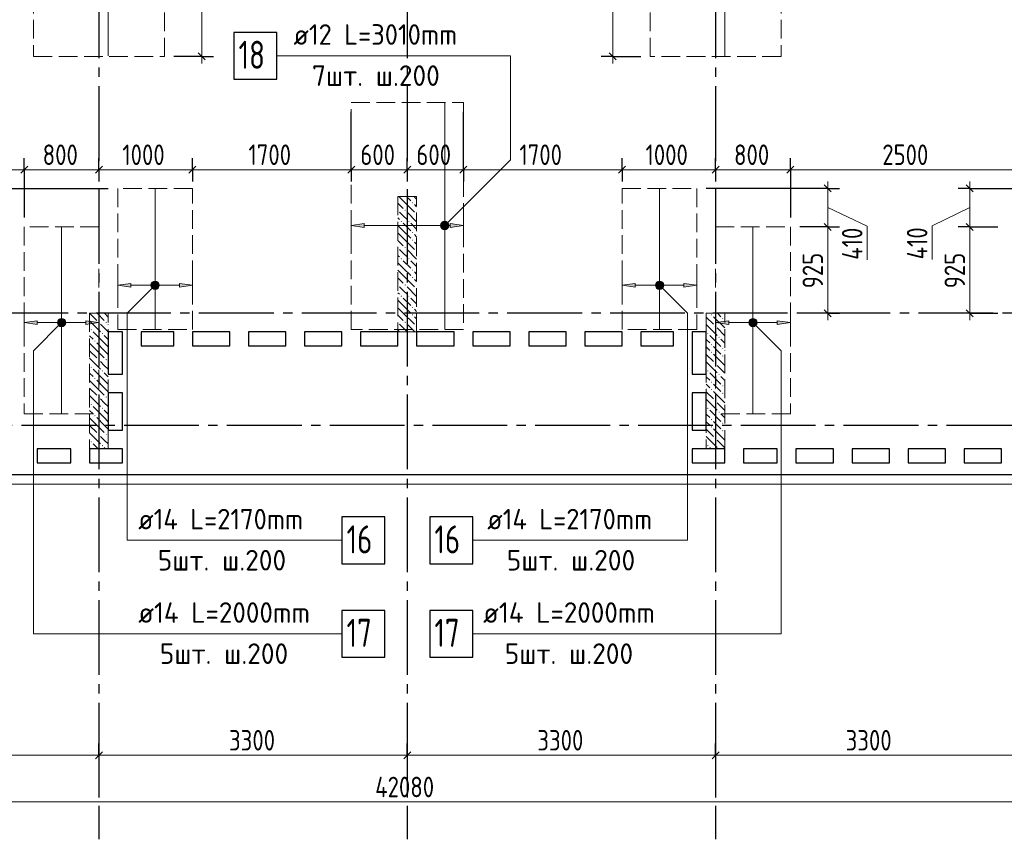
# Model space of a CAD drawing. Header units: millimetres. Extents: x 0 to 61017, y 0 to 42000.
# Tile 13 of 24: x 24091 to 34630, y 15970 to 24742. Entities that reach past the tile are written whole.
import ezdxf

# ---------------------------------------------------------------- set-up
doc = ezdxf.new("R2010")
doc.units = ezdxf.units.MM
doc.linetypes.add('______2', pattern=[270, 200, -70])
doc.linetypes.add('______5', pattern=[1100, 800, -100, 100, -100])
for name, color, linetype, lineweight in [('Standard', 7, 'Continuous', 25), ('ДОП Верх по У', 7, 'Continuous', 25), ('ЖБ Пилон', 180, 'Continuous', 25), ('Оси', 40, '______5', 18), ('Позиционная метка номер позиции', 7, 'Continuous', 13), ('Примечания', 7, 'Continuous', 25)]:
    doc.layers.add(name, color=color, linetype=linetype, lineweight=lineweight)
doc.layers.add('ЖБ Перекрытие верхний уровень', color=7, linetype='Continuous', lineweight=25, true_color=0xe0e0ff)
doc.styles.add('GOST 2.304-81', font='txt')
doc.styles.add('ISOCPEUR', font='txt')

msp = doc.modelspace()

# ---------------------------------------------------------------- hatches: boundary and pattern name
at = {"layer": 'ДОП Верх по У', "linetype": 'Continuous', "lineweight": 13, "transparency": 33554687}
for points in [[(27780, 22520), (27640, 22540), (27780, 22560)], [(25280, 21880), (25140, 21900), (25280, 21920)], [(30680, 21880), (30540, 21900), (30680, 21920)], [(24280, 21480), (24140, 21500), (24280, 21520)], [(31680, 21480), (31540, 21500), (31680, 21520)]]:
    msp.add_hatch(color=7, dxfattribs=at).paths.add_polyline_path(points, flags=16)
for points in [[(28608, 22521), (28608, 22559), (28602, 22540)], [(28608, 22559), (28621, 22508), (28621, 22572)], [(28608, 22559), (28608, 22521), (28621, 22508)], [(28621, 22572), (28640, 22503), (28640, 22578)], [(28621, 22572), (28621, 22508), (28640, 22503)], [(28640, 22578), (28640, 22503), (28659, 22508)], [(28640, 22578), (28659, 22508), (28659, 22572)], [(28659, 22572), (28659, 22508), (28672, 22521)], [(28659, 22572), (28672, 22521), (28672, 22559)], [(28672, 22559), (28672, 22521), (28677, 22540)], [(28700, 22520), (28840, 22540), (28700, 22560)], [(25508, 21919), (25521, 21868), (25521, 21932)], [(25521, 21932), (25540, 21862), (25540, 21938)], [(25521, 21932), (25521, 21868), (25540, 21862)], [(25540, 21938), (25540, 21862), (25559, 21868)], [(25540, 21938), (25559, 21868), (25559, 21932)], [(25559, 21932), (25559, 21868), (25572, 21881)], [(25559, 21932), (25572, 21881), (25572, 21919)], [(30908, 21919), (30921, 21868), (30921, 21932)], [(30921, 21932), (30940, 21862), (30940, 21938)], [(30921, 21932), (30921, 21868), (30940, 21862)], [(30940, 21938), (30940, 21862), (30959, 21868)], [(30940, 21938), (30959, 21868), (30959, 21932)], [(30959, 21932), (30959, 21868), (30972, 21881)], [(30959, 21932), (30972, 21881), (30972, 21919)], [(25508, 21881), (25508, 21919), (25502, 21900)], [(25508, 21919), (25508, 21881), (25521, 21868)], [(25572, 21919), (25572, 21881), (25577, 21900)], [(25800, 21880), (25940, 21900), (25800, 21920)], [(30908, 21881), (30908, 21919), (30902, 21900)], [(30908, 21919), (30908, 21881), (30921, 21868)], [(30972, 21919), (30972, 21881), (30977, 21900)], [(31200, 21880), (31340, 21900), (31200, 21920)], [(24508, 21481), (24508, 21519), (24502, 21500)], [(24508, 21519), (24521, 21468), (24521, 21532)], [(24508, 21519), (24508, 21481), (24521, 21468)], [(24521, 21532), (24540, 21462), (24540, 21538)], [(24521, 21532), (24521, 21468), (24540, 21462)], [(24540, 21538), (24540, 21462), (24559, 21468)], [(24540, 21538), (24559, 21468), (24559, 21532)], [(24559, 21532), (24559, 21468), (24572, 21481)], [(24559, 21532), (24572, 21481), (24572, 21519)], [(24572, 21519), (24572, 21481), (24577, 21500)], [(24800, 21480), (24940, 21500), (24800, 21520)], [(31908, 21481), (31908, 21519), (31902, 21500)], [(31908, 21519), (31921, 21468), (31921, 21532)], [(31908, 21519), (31908, 21481), (31921, 21468)], [(31921, 21532), (31940, 21462), (31940, 21538)], [(31921, 21532), (31921, 21468), (31940, 21462)], [(31940, 21538), (31940, 21462), (31959, 21468)], [(31940, 21538), (31959, 21468), (31959, 21532)], [(31959, 21532), (31959, 21468), (31972, 21481)], [(31959, 21532), (31972, 21481), (31972, 21519)], [(31972, 21519), (31972, 21481), (31977, 21500)], [(32200, 21480), (32340, 21500), (32200, 21520)]]:
    msp.add_hatch(color=7, dxfattribs=at).paths.add_polyline_path(points)
at = {"layer": 'ЖБ Пилон', "linetype": 'Continuous', "lineweight": 18, "transparency": 33554687}
for points in [[(28290, 22783), (28297, 22790), (28303, 22783), (28297, 22777)], [(28140, 22707), (28143, 22703), (28140, 22700)], [(28210, 22703), (28217, 22710), (28223, 22703), (28217, 22697)], [(28330, 22663), (28337, 22670), (28340, 22667), (28340, 22660), (28337, 22657)], [(28170, 22583), (28177, 22590), (28183, 22583), (28177, 22577)], [(28250, 22583), (28257, 22590), (28263, 22583), (28257, 22577)], [(28290, 22463), (28297, 22470), (28303, 22463), (28297, 22457)], [(28290, 22383), (28297, 22390), (28303, 22383), (28297, 22377)], [(28140, 22307), (28143, 22303), (28140, 22300)], [(28210, 22303), (28217, 22310), (28223, 22303), (28217, 22297)], [(28330, 22263), (28337, 22270), (28340, 22267), (28340, 22260), (28337, 22257)], [(28170, 22183), (28177, 22190), (28183, 22183), (28177, 22177)], [(28250, 22183), (28257, 22190), (28263, 22183), (28257, 22177)], [(28290, 22063), (28297, 22070), (28303, 22063), (28297, 22057)], [(28290, 21983), (28297, 21990), (28303, 21983), (28297, 21977)], [(28140, 21907), (28143, 21903), (28140, 21900)], [(28210, 21903), (28217, 21910), (28223, 21903), (28217, 21897)], [(28330, 21863), (28337, 21870), (28340, 21867), (28340, 21860), (28337, 21857)], [(28170, 21783), (28177, 21790), (28183, 21783), (28177, 21777)], [(28250, 21783), (28257, 21790), (28263, 21783), (28257, 21777)], [(28290, 21663), (28297, 21670), (28303, 21663), (28297, 21657)], [(24930, 21503), (24937, 21510), (24943, 21503), (24937, 21497)], [(25010, 21503), (25017, 21510), (25023, 21503), (25017, 21497)], [(28140, 21507), (28143, 21503), (28140, 21500)], [(28210, 21503), (28217, 21510), (28223, 21503), (28217, 21497)], [(28290, 21583), (28297, 21590), (28303, 21583), (28297, 21577)], [(31490, 21583), (31497, 21590), (31503, 21583), (31497, 21577)], [(31610, 21543), (31617, 21550), (31623, 21543), (31617, 21537)], [(24850, 21423), (24857, 21430), (24863, 21423), (24857, 21417)], [(28330, 21463), (28337, 21470), (28340, 21467), (28340, 21460), (28337, 21457)], [(31530, 21463), (31537, 21470), (31543, 21463), (31537, 21457)], [(24890, 21303), (24897, 21310), (24903, 21303), (24897, 21297)], [(24970, 21383), (24977, 21390), (24983, 21383), (24977, 21377)], [(31450, 21383), (31457, 21390), (31463, 21383), (31457, 21377)], [(31570, 21343), (31577, 21350), (31583, 21343), (31577, 21337)], [(31490, 21263), (31497, 21270), (31503, 21263), (31497, 21257)], [(31490, 21183), (31497, 21190), (31503, 21183), (31497, 21177)], [(31610, 21223), (31617, 21230), (31623, 21223), (31617, 21217)], [(24930, 21103), (24937, 21110), (24943, 21103), (24937, 21097)], [(25010, 21103), (25017, 21110), (25023, 21103), (25017, 21097)], [(31610, 21143), (31617, 21150), (31623, 21143), (31617, 21137)], [(24850, 21023), (24857, 21030), (24863, 21023), (24857, 21017)], [(24970, 20983), (24977, 20990), (24983, 20983), (24977, 20977)], [(31450, 20983), (31457, 20990), (31463, 20983), (31457, 20977)], [(31530, 21063), (31537, 21070), (31543, 21063), (31537, 21057)], [(24890, 20903), (24897, 20910), (24903, 20903), (24897, 20897)], [(31490, 20863), (31497, 20870), (31503, 20863), (31497, 20857)], [(31570, 20943), (31577, 20950), (31583, 20943), (31577, 20937)], [(31490, 20783), (31497, 20790), (31503, 20783), (31497, 20777)], [(31610, 20823), (31617, 20830), (31623, 20823), (31617, 20817)], [(24930, 20703), (24937, 20710), (24943, 20703), (24937, 20697)], [(25010, 20703), (25017, 20710), (25023, 20703), (25017, 20697)], [(31530, 20663), (31537, 20670), (31543, 20663), (31537, 20657)], [(31610, 20743), (31617, 20750), (31623, 20743), (31617, 20737)], [(24850, 20623), (24857, 20630), (24863, 20623), (24857, 20617)], [(24970, 20583), (24977, 20590), (24983, 20583), (24977, 20577)], [(31450, 20583), (31457, 20590), (31463, 20583), (31457, 20577)], [(24890, 20503), (24897, 20510), (24903, 20503), (24897, 20497)], [(31490, 20463), (31497, 20470), (31503, 20463), (31497, 20457)], [(31570, 20543), (31577, 20550), (31583, 20543), (31577, 20537)], [(31490, 20383), (31497, 20390), (31503, 20383), (31497, 20377)], [(31610, 20423), (31617, 20430), (31623, 20423), (31617, 20417)], [(31610, 20343), (31617, 20350), (31623, 20343), (31617, 20337)], [(24930, 20303), (24937, 20310), (24943, 20303), (24937, 20297)], [(25010, 20303), (25017, 20310), (25023, 20303), (25017, 20297)], [(31530, 20263), (31537, 20270), (31543, 20263), (31537, 20257)], [(24850, 20223), (24857, 20230), (24863, 20223), (24857, 20217)], [(24970, 20183), (24977, 20190), (24983, 20183), (24977, 20177)], [(31450, 20183), (31457, 20190), (31463, 20183), (31457, 20177)]]:
    msp.add_hatch(color=7, dxfattribs=at).paths.add_polyline_path(points, flags=16)
at = {"layer": 'Позиционная метка номер позиции', "linetype": 'Continuous', "lineweight": 13, "transparency": 33554687}
for points in [[(28597, 22552), (28672, 22508), (28608, 22572)], [(28608, 22572), (28683, 22529), (28629, 22583)], [(28608, 22572), (28672, 22508), (28683, 22529)], [(28629, 22583), (28683, 22529), (28683, 22552)], [(28629, 22583), (28683, 22552), (28651, 22583)], [(28651, 22583), (28683, 22552), (28672, 22572)], [(28597, 22529), (28651, 22497), (28597, 22552)], [(28597, 22552), (28651, 22497), (28672, 22508)], [(28629, 22497), (28597, 22529), (28608, 22508)], [(28597, 22529), (28629, 22497), (28651, 22497)], [(25572, 21868), (25508, 21932), (25497, 21911)], [(25583, 21889), (25529, 21943), (25508, 21932)], [(25583, 21889), (25508, 21932), (25572, 21868)], [(25583, 21911), (25551, 21943), (25529, 21943)], [(25583, 21911), (25529, 21943), (25583, 21889)], [(25551, 21943), (25583, 21911), (25572, 21932)], [(30897, 21911), (30929, 21943), (30908, 21932)], [(30929, 21943), (30897, 21911), (30897, 21889)], [(30929, 21943), (30897, 21889), (30951, 21943)], [(30951, 21943), (30897, 21889), (30908, 21868)], [(30951, 21943), (30908, 21868), (30972, 21932)], [(30972, 21932), (30908, 21868), (30929, 21857)], [(30972, 21932), (30929, 21857), (30983, 21911)], [(25572, 21868), (25497, 21911), (25551, 21857)], [(25551, 21857), (25497, 21911), (25497, 21889)], [(25551, 21857), (25497, 21889), (25529, 21857)], [(25529, 21857), (25497, 21889), (25508, 21868)], [(30983, 21911), (30929, 21857), (30951, 21857)], [(30983, 21911), (30951, 21857), (30983, 21889)], [(30983, 21889), (30951, 21857), (30972, 21868)], [(24572, 21468), (24508, 21532), (24497, 21511)], [(24572, 21468), (24497, 21511), (24551, 21457)], [(24551, 21457), (24497, 21511), (24497, 21489)], [(24583, 21489), (24529, 21543), (24508, 21532)], [(24583, 21489), (24508, 21532), (24572, 21468)], [(24583, 21511), (24551, 21543), (24529, 21543)], [(24583, 21511), (24529, 21543), (24583, 21489)], [(24551, 21543), (24583, 21511), (24572, 21532)], [(31897, 21511), (31929, 21543), (31908, 21532)], [(31929, 21543), (31897, 21511), (31897, 21489)], [(31929, 21543), (31897, 21489), (31951, 21543)], [(31951, 21543), (31897, 21489), (31908, 21468)], [(31951, 21543), (31908, 21468), (31972, 21532)], [(31972, 21532), (31908, 21468), (31929, 21457)], [(31972, 21532), (31929, 21457), (31983, 21511)], [(31983, 21511), (31929, 21457), (31951, 21457)], [(31983, 21511), (31951, 21457), (31983, 21489)], [(24551, 21457), (24497, 21489), (24529, 21457)], [(24529, 21457), (24497, 21489), (24508, 21468)], [(31983, 21489), (31951, 21457), (31972, 21468)]]:
    msp.add_hatch(color=7, dxfattribs=at).paths.add_polyline_path(points)

# ---------------------------------------------------------------- linework, layer by layer
at = {"layer": 'Standard', "color": 7, "linetype": 'Continuous', "lineweight": 13, "transparency": 33554687}
for p, q in [((26040, 27100), (26040, 24350)), ((30440, 27100), (30440, 24350)), ((26040, 24350), (26040, 24275)), ((30440, 24350), (30440, 24275)), ((21820, 23137), (24140, 23137)), ((24140, 23137), (24940, 23137)), ((24940, 23137), (25940, 23137)), ((25940, 23137), (27640, 23137)), ((27640, 23137), (28240, 23137)), ((28240, 23137), (28840, 23137)), ((28840, 23137), (30540, 23137)), ((30540, 23137), (31540, 23137)), ((31540, 23137), (32340, 23137)), ((32340, 23137), (34840, 23137)), ((32740, 22937), (32740, 23012)), ((34260, 22937), (34260, 23012)), ((32740, 22937), (32740, 22525)), ((34260, 22937), (34260, 22525)), ((32740, 22731), (33162, 22532)), ((34260, 22731), (33857, 22537)), ((33162, 22532), (33162, 22173)), ((33857, 22537), (33857, 22177)), ((32740, 21600), (32740, 21525)), ((34260, 21600), (34260, 21525)), ((21640, 16870), (24940, 16870)), ((24940, 16870), (28240, 16870)), ((28240, 16870), (31540, 16870)), ((31540, 16870), (34840, 16870)), ((49280, 16370), (7200, 16370))]:
    msp.add_line(p, q, dxfattribs=at)
at = {"layer": 'Standard', "color": 251, "linetype": 'Continuous', "lineweight": -3, "true_color": 0x656565, "transparency": 33554687}
for p, q in [((26040, 24350), (25740, 24350)), ((26040, 24350), (25915, 24350)), ((26040, 24350), (26165, 24350)), ((30440, 24350), (30315, 24350)), ((30440, 24350), (30565, 24350)), ((30440, 24350), (30740, 24350)), ((24140, 23137), (24140, 23262)), ((24940, 23137), (24940, 23262)), ((25940, 23137), (25940, 23262)), ((27640, 23137), (27640, 23262)), ((28240, 23137), (28240, 23262)), ((28840, 23137), (28840, 23262)), ((30540, 23137), (30540, 23262)), ((31540, 23137), (31540, 23262)), ((32340, 23137), (32340, 23262)), ((24140, 23137), (24140, 23012)), ((24140, 23137), (24140, 22625)), ((24940, 23137), (24940, 23012)), ((24940, 23137), (24940, 23137)), ((25940, 23137), (25940, 23012)), ((25940, 23137), (25940, 23037)), ((27640, 23137), (27640, 23012)), ((28240, 23137), (28240, 23012)), ((28240, 23137), (28240, 23137)), ((28840, 23137), (28840, 23012)), ((30540, 23137), (30540, 23012)), ((30540, 23137), (30540, 23037)), ((31540, 23137), (31540, 23012)), ((31540, 23137), (31540, 23100)), ((32340, 23137), (32340, 23012)), ((32340, 23137), (32340, 22625)), ((32740, 22937), (31440, 22937)), ((32740, 22937), (32615, 22937)), ((32740, 22937), (32865, 22937)), ((34260, 22937), (34135, 22937)), ((34260, 22937), (34385, 22937)), ((32740, 22525), (32440, 22525)), ((32740, 22525), (32615, 22525)), ((32740, 22525), (32865, 22525)), ((34260, 22525), (34135, 22525)), ((34260, 22525), (34385, 22525)), ((32740, 21600), (32440, 21600)), ((32740, 21600), (32615, 21600)), ((32740, 21600), (32865, 21600)), ((34260, 21600), (34135, 21600)), ((34260, 21600), (34385, 21600)), ((34260, 21600), (34560, 21600)), ((24940, 16870), (24940, 16995)), ((28240, 16870), (28240, 16995)), ((31540, 16870), (31540, 16995)), ((24940, 16870), (24940, 16745)), ((24940, 16870), (24940, 16418)), ((28240, 16870), (28240, 16745)), ((28240, 16870), (28240, 16418)), ((31540, 16870), (31540, 16745)), ((31540, 16870), (31540, 16418))]:
    msp.add_line(p, q, dxfattribs=at)
at = {"layer": 'Standard', "color": 7, "linetype": 'Continuous', "lineweight": 25, "transparency": 33554687}
for p, q in [((26002, 24387), (26077, 24312)), ((30402, 24387), (30477, 24312)), ((24102, 23099), (24177, 23174)), ((24902, 23099), (24977, 23174)), ((25902, 23099), (25977, 23174)), ((27602, 23099), (27677, 23174)), ((28202, 23099), (28277, 23174)), ((28802, 23099), (28877, 23174)), ((30502, 23099), (30577, 23174)), ((31502, 23099), (31577, 23174)), ((32302, 23099), (32377, 23174)), ((32702, 22974), (32777, 22899)), ((34222, 22974), (34297, 22899)), ((32702, 22562), (32777, 22487)), ((34222, 22562), (34297, 22487)), ((32702, 21638), (32777, 21562)), ((34222, 21638), (34297, 21562)), ((25040, 21400), (25040, 20950)), ((25190, 21400), (25040, 21400)), ((25190, 20950), (25190, 21400)), ((25390, 21400), (25390, 21250)), ((25740, 21400), (25390, 21400)), ((25740, 21250), (25740, 21400)), ((25940, 21400), (25940, 21250)), ((26340, 21400), (25940, 21400)), ((26340, 21250), (26340, 21400)), ((26540, 21400), (26540, 21250)), ((26940, 21400), (26540, 21400)), ((26940, 21250), (26940, 21400)), ((27140, 21400), (27140, 21250)), ((27540, 21400), (27140, 21400)), ((27540, 21250), (27540, 21400)), ((27740, 21400), (27740, 21250)), ((28140, 21400), (27740, 21400)), ((28140, 21250), (28140, 21400)), ((28340, 21400), (28340, 21250)), ((28740, 21400), (28340, 21400)), ((28740, 21250), (28740, 21400)), ((28940, 21400), (28940, 21250)), ((29340, 21400), (28940, 21400)), ((29340, 21250), (29340, 21400)), ((29540, 21400), (29540, 21250)), ((29940, 21400), (29540, 21400)), ((29940, 21250), (29940, 21400)), ((30140, 21400), (30140, 21250)), ((30540, 21400), (30140, 21400)), ((30540, 21250), (30540, 21400)), ((30740, 21400), (30740, 21250)), ((31090, 21400), (30740, 21400)), ((31090, 21250), (31090, 21400)), ((31290, 21400), (31290, 20950)), ((31440, 21400), (31290, 21400)), ((31440, 20950), (31440, 21400)), ((25390, 21250), (25740, 21250)), ((25940, 21250), (26340, 21250)), ((26540, 21250), (26940, 21250)), ((27140, 21250), (27540, 21250)), ((27740, 21250), (28140, 21250)), ((28340, 21250), (28740, 21250)), ((28940, 21250), (29340, 21250)), ((29540, 21250), (29940, 21250)), ((30140, 21250), (30540, 21250)), ((30740, 21250), (31090, 21250)), ((25040, 20950), (25190, 20950)), ((31290, 20950), (31440, 20950)), ((25040, 20750), (25040, 20350)), ((25190, 20750), (25040, 20750)), ((25190, 20350), (25190, 20750)), ((31290, 20750), (31290, 20350)), ((31440, 20750), (31290, 20750)), ((31440, 20350), (31440, 20750)), ((25040, 20350), (25190, 20350)), ((31290, 20350), (31440, 20350)), ((24280, 20150), (24280, 20000)), ((24640, 20150), (24280, 20150)), ((24640, 20000), (24640, 20150)), ((24840, 20150), (24840, 20000)), ((25190, 20150), (24840, 20150)), ((25190, 20000), (25190, 20150)), ((31290, 20150), (31290, 20000)), ((31640, 20150), (31290, 20150)), ((31640, 20000), (31640, 20150)), ((31840, 20150), (31840, 20000)), ((32200, 20150), (31840, 20150)), ((32200, 20000), (32200, 20150)), ((32400, 20150), (32400, 20000)), ((32800, 20150), (32400, 20150)), ((32800, 20000), (32800, 20150)), ((33000, 20150), (33000, 20000)), ((33400, 20150), (33000, 20150)), ((33400, 20000), (33400, 20150)), ((33600, 20150), (33600, 20000)), ((34000, 20150), (33600, 20150)), ((34000, 20000), (34000, 20150)), ((34200, 20150), (34200, 20000)), ((34600, 20150), (34200, 20150)), ((34600, 20000), (34600, 20150)), ((24280, 20000), (24640, 20000)), ((24840, 20000), (25190, 20000)), ((31290, 20000), (31640, 20000)), ((31840, 20000), (32200, 20000)), ((32400, 20000), (32800, 20000)), ((33000, 20000), (33400, 20000)), ((33600, 20000), (34000, 20000)), ((34200, 20000), (34600, 20000)), ((28240, 19870), (7100, 19870)), ((49710, 19870), (28240, 19870)), ((24902, 16833), (24977, 16907)), ((28202, 16833), (28277, 16907)), ((31502, 16833), (31577, 16907))]:
    msp.add_line(p, q, dxfattribs=at)
at = {"layer": 'Standard', "color": 254, "linetype": 'Continuous', "lineweight": 18, "true_color": 0xc4c4ff, "transparency": 33554687}
msp.add_lwpolyline([(7000, 19770), (49810, 19770), (49810, 36350), (7000, 36350), (7000, 19770)], dxfattribs=at)
at = {"layer": 'Standard', "color": 251, "linetype": 'Continuous', "lineweight": -3, "true_color": 0x656565, "transparency": 33554687}
for points in [[(27640, 23137), (27640, 23154), (27640, 23154), (27640, 23154), (27640, 23154), (27640, 23154), (27640, 23154), (27640, 23154), (27640, 23154), (27640, 23154), (27640, 23154), (27640, 23154), (27640, 23154), (27640, 23154), (27640, 23154), (27640, 23154), (27640, 23154), (27640, 23154), (27640, 23154), (27640, 23154), (27640, 23154), (27640, 23154), (27640, 23154), (27640, 23154), (27640, 23154), (27640, 23154), (27640, 23154), (27640, 23154), (27640, 23154), (27640, 23154), (27640, 23154), (27640, 23154), (27640, 23154), (27640, 23154), (27640, 23154), (27640, 23154), (27640, 23154), (27640, 23154), (27640, 23154), (27640, 23355), (27640, 23355), (27640, 23757)], [(28840, 23137), (28840, 23154), (28840, 23154), (28840, 23154), (28840, 23154), (28840, 23154), (28840, 23154), (28840, 23154), (28840, 23154), (28840, 23154), (28840, 23154), (28840, 23154), (28840, 23154), (28840, 23154), (28840, 23154), (28840, 23154), (28840, 23154), (28840, 23154), (28840, 23154), (28840, 23154), (28840, 23154), (28840, 23154), (28840, 23154), (28840, 23154), (28840, 23154), (28840, 23154), (28840, 23154), (28840, 23154), (28840, 23154), (28840, 23154), (28840, 23154), (28840, 23154), (28840, 23154), (28840, 23154), (28840, 23154), (28840, 23366), (28840, 23366), (28840, 23757)], [(23740, 22937), (24761, 22937), (24761, 22937), (25040, 22937)], [(34260, 22937), (34861, 22937), (34861, 22937), (35560, 22937)], [(34260, 22525), (34331, 22525), (34331, 22525), (34560, 22525)]]:
    msp.add_lwpolyline(points, dxfattribs=at)
at = {"layer": 'Standard', "color": 7, "linetype": 'Continuous', "lineweight": 13, "transparency": 33554687}
for points in [[(32740, 22525), (32740, 21785), (32740, 21785), (32740, 21600)], [(34260, 22525), (34260, 22411), (34260, 22411), (34260, 21600)]]:
    msp.add_lwpolyline(points, dxfattribs=at)
at = {"layer": 'ДОП Верх по У', "color": 7, "linetype": 'Continuous', "lineweight": 18, "transparency": 33554687}
for p, q in [((25040, 28243), (25040, 24357)), ((31640, 28243), (31640, 24357)), ((28640, 23851), (28640, 21431)), ((25540, 22932), (25540, 21432)), ((30940, 22932), (30940, 21432)), ((24540, 22518), (24540, 20532)), ((31940, 22518), (31940, 20532))]:
    msp.add_line(p, q, dxfattribs=at)
at = {"layer": 'ДОП Верх по У', "color": 7, "linetype": 'Continuous', "lineweight": 13, "transparency": 33554687}
for p, q in [((27002, 24357), (29044, 24357)), ((25340, 19170), (27404, 19170)), ((29076, 19170), (31140, 19170)), ((25340, 18170), (27448, 18170)), ((29032, 18170), (31140, 18170))]:
    msp.add_line(p, q, dxfattribs=at)
at = {"layer": 'ДОП Верх по У', "color": 251, "linetype": 'Continuous', "lineweight": 13, "true_color": 0x494949, "transparency": 33554687}
for p, q in [((27640, 22540), (27640, 22640)), ((27640, 22540), (27780, 22560)), ((27780, 22560), (27780, 22520)), ((28640, 22578), (28640, 22578)), ((28840, 22540), (28700, 22560)), ((28700, 22560), (28700, 22520)), ((28840, 22540), (28840, 22640)), ((27780, 22520), (27640, 22540)), ((27640, 22540), (27640, 22440)), ((27640, 22540), (27640, 22540)), ((27780, 22540), (28610, 22540)), ((28640, 22503), (28640, 22503)), ((28670, 22540), (28700, 22540)), ((28700, 22520), (28840, 22540)), ((28840, 22540), (28840, 22440)), ((28840, 22540), (28840, 22540)), ((25140, 21900), (25140, 22000)), ((25540, 21938), (25540, 21938)), ((25940, 21900), (25940, 22000)), ((30540, 21900), (30540, 22000)), ((30940, 21938), (30940, 21938)), ((31340, 21900), (31340, 22000)), ((25140, 21900), (25280, 21920)), ((25280, 21880), (25140, 21900)), ((25140, 21900), (25140, 21800)), ((25140, 21900), (25140, 21900)), ((25280, 21920), (25280, 21880)), ((25280, 21900), (25510, 21900)), ((25540, 21862), (25540, 21862)), ((25570, 21900), (25800, 21900)), ((25940, 21900), (25800, 21920)), ((25800, 21920), (25800, 21880)), ((25800, 21880), (25940, 21900)), ((25940, 21900), (25940, 21800)), ((25940, 21900), (25940, 21900)), ((30540, 21900), (30680, 21920)), ((30680, 21880), (30540, 21900)), ((30540, 21900), (30540, 21800)), ((30540, 21900), (30540, 21900)), ((30680, 21920), (30680, 21880)), ((30680, 21900), (30910, 21900)), ((30940, 21862), (30940, 21862)), ((30970, 21900), (31200, 21900)), ((31340, 21900), (31200, 21920)), ((31200, 21920), (31200, 21880)), ((31200, 21880), (31340, 21900)), ((31340, 21900), (31340, 21800)), ((31340, 21900), (31340, 21900)), ((24140, 21500), (24140, 21600)), ((24140, 21500), (24280, 21520)), ((24280, 21480), (24140, 21500)), ((24140, 21500), (24140, 21400)), ((24140, 21500), (24140, 21500)), ((24280, 21520), (24280, 21480)), ((24280, 21500), (24510, 21500)), ((24540, 21538), (24540, 21538)), ((24570, 21500), (24800, 21500)), ((24940, 21500), (24800, 21520)), ((24800, 21520), (24800, 21480)), ((24800, 21480), (24940, 21500)), ((24940, 21500), (24940, 21600)), ((24940, 21500), (24940, 21400)), ((24940, 21500), (24940, 21500)), ((31540, 21500), (31540, 21600)), ((31540, 21500), (31680, 21520)), ((31680, 21480), (31540, 21500)), ((31540, 21500), (31540, 21400)), ((31540, 21500), (31540, 21500)), ((31680, 21520), (31680, 21480)), ((31680, 21500), (31910, 21500)), ((31940, 21538), (31940, 21538)), ((31970, 21500), (32200, 21500)), ((32340, 21500), (32200, 21520)), ((32200, 21520), (32200, 21480)), ((32200, 21480), (32340, 21500)), ((32340, 21500), (32340, 21600)), ((32340, 21500), (32340, 21400)), ((32340, 21500), (32340, 21500)), ((24540, 21462), (24540, 21462)), ((31940, 21462), (31940, 21462))]:
    msp.add_line(p, q, dxfattribs=at)
at = {"layer": 'ДОП Верх по У', "color": 7, "linetype": 'Continuous', "lineweight": 25, "transparency": 33554687}
for points in [[(26384, 24107), (26844, 24107), (26844, 24607), (26384, 24607), (26384, 24107)], [(27540, 18920), (28000, 18920), (28000, 19420), (27540, 19420), (27540, 18920)], [(28480, 18920), (28940, 18920), (28940, 19420), (28480, 19420), (28480, 18920)], [(27540, 17920), (28000, 17920), (28000, 18420), (27540, 18420), (27540, 17920)], [(28480, 17920), (28940, 17920), (28940, 18420), (28480, 18420), (28480, 17920)]]:
    msp.add_lwpolyline(points, dxfattribs=at)
at = {"layer": 'ДОП Верх по У', "color": 251, "linetype": 'Continuous', "lineweight": 13, "true_color": 0x494949, "transparency": 33554687}
for centre in [(28640, 22540), (25540, 21900), (30940, 21900), (24540, 21500), (31940, 21500)]:
    msp.add_circle(centre, 37.5, dxfattribs=at)
at = {"layer": 'ЖБ Перекрытие верхний уровень', "color": 7, "linetype": 'Continuous', "lineweight": 18, "transparency": 33554687}
for p, q in [((25040, 21400), (25190, 21400)), ((25040, 20950), (25040, 21400)), ((25190, 21400), (25190, 20950)), ((25390, 21250), (25390, 21400)), ((25390, 21400), (25740, 21400)), ((25740, 21400), (25740, 21250)), ((25940, 21400), (26340, 21400)), ((25940, 21250), (25940, 21400)), ((26340, 21400), (26340, 21250)), ((26540, 21250), (26540, 21400)), ((26540, 21400), (26940, 21400)), ((26940, 21400), (26940, 21250)), ((27140, 21250), (27140, 21400)), ((27140, 21400), (27540, 21400)), ((27540, 21400), (27540, 21250)), ((27740, 21400), (28140, 21400)), ((27740, 21250), (27740, 21400)), ((28140, 21400), (28140, 21250)), ((28340, 21400), (28740, 21400)), ((28340, 21250), (28340, 21400)), ((28740, 21400), (28740, 21250)), ((28940, 21250), (28940, 21400)), ((28940, 21400), (29340, 21400)), ((29340, 21400), (29340, 21250)), ((29540, 21250), (29540, 21400)), ((29540, 21400), (29940, 21400)), ((29940, 21400), (29940, 21250)), ((30140, 21250), (30140, 21400)), ((30140, 21400), (30540, 21400)), ((30540, 21400), (30540, 21250)), ((30740, 21250), (30740, 21400)), ((30740, 21400), (31090, 21400)), ((31090, 21400), (31090, 21250)), ((31290, 20950), (31290, 21400)), ((31290, 21400), (31440, 21400)), ((31440, 21400), (31440, 20950)), ((25740, 21250), (25390, 21250)), ((26340, 21250), (25940, 21250)), ((26940, 21250), (26540, 21250)), ((27540, 21250), (27140, 21250)), ((28140, 21250), (27740, 21250)), ((28740, 21250), (28340, 21250)), ((29340, 21250), (28940, 21250)), ((29940, 21250), (29540, 21250)), ((30540, 21250), (30140, 21250)), ((31090, 21250), (30740, 21250)), ((25190, 20950), (25040, 20950)), ((31440, 20950), (31290, 20950)), ((25040, 20350), (25040, 20750)), ((25040, 20750), (25190, 20750)), ((25190, 20750), (25190, 20350)), ((31290, 20350), (31290, 20750)), ((31290, 20750), (31440, 20750)), ((31440, 20750), (31440, 20350)), ((25190, 20350), (25040, 20350)), ((31440, 20350), (31290, 20350)), ((24280, 20000), (24280, 20150)), ((24280, 20150), (24640, 20150)), ((24640, 20150), (24640, 20000)), ((24840, 20000), (24840, 20150)), ((24840, 20150), (25190, 20150)), ((25190, 20150), (25190, 20000)), ((31290, 20000), (31290, 20150)), ((31290, 20150), (31640, 20150)), ((31640, 20150), (31640, 20000)), ((31840, 20000), (31840, 20150)), ((31840, 20150), (32200, 20150)), ((32200, 20150), (32200, 20000)), ((32400, 20000), (32400, 20150)), ((32400, 20150), (32800, 20150)), ((32800, 20150), (32800, 20000)), ((33000, 20000), (33000, 20150)), ((33000, 20150), (33400, 20150)), ((33400, 20150), (33400, 20000)), ((33600, 20000), (33600, 20150)), ((33600, 20150), (34000, 20150)), ((34000, 20150), (34000, 20000)), ((34200, 20000), (34200, 20150)), ((34200, 20150), (34600, 20150)), ((34600, 20150), (34600, 20000)), ((24640, 20000), (24280, 20000)), ((25190, 20000), (24840, 20000)), ((31640, 20000), (31290, 20000)), ((32200, 20000), (31840, 20000)), ((32800, 20000), (32400, 20000)), ((33400, 20000), (33000, 20000)), ((34000, 20000), (33600, 20000)), ((34600, 20000), (34200, 20000)), ((7100, 19870), (28240, 19870)), ((28240, 19870), (49710, 19870))]:
    msp.add_line(p, q, dxfattribs=at)
at = {"layer": 'ЖБ Пилон', "color": 253, "linetype": '______2', "lineweight": 13, "true_color": 0xa0a0a0, "transparency": 33554687}
for p, q in [((28140, 22850), (28140, 21400)), ((28340, 22850), (28140, 22850)), ((28340, 21400), (28340, 22850)), ((24840, 21600), (24840, 20150)), ((25040, 21600), (24840, 21600)), ((25040, 20150), (25040, 21600)), ((31440, 21600), (31440, 20150)), ((31640, 21600), (31440, 21600)), ((31640, 20150), (31640, 21600)), ((28140, 21400), (28340, 21400)), ((24840, 20150), (25040, 20150)), ((31440, 20150), (31640, 20150))]:
    msp.add_line(p, q, dxfattribs=at)
at = {"layer": 'ЖБ Пилон', "color": 9, "linetype": 'Continuous', "lineweight": 18, "true_color": 0xc7c7c7, "transparency": 33554687}
for p, q in [((28140, 22780), (28197, 22723)), ((28150, 22850), (28197, 22803)), ((28197, 22803), (28317, 22683)), ((28230, 22850), (28277, 22803)), ((28340, 22820), (28317, 22843)), ((28197, 22643), (28157, 22683)), ((28237, 22683), (28340, 22580)), ((28317, 22763), (28340, 22740)), ((28140, 22620), (28157, 22603)), ((28237, 22603), (28197, 22643)), ((28197, 22563), (28277, 22483)), ((28277, 22563), (28340, 22500)), ((28197, 22483), (28140, 22540)), ((28140, 22460), (28197, 22403)), ((28197, 22483), (28277, 22403)), ((28140, 22380), (28197, 22323)), ((28197, 22403), (28317, 22283)), ((28340, 22420), (28317, 22443)), ((28317, 22363), (28340, 22340)), ((28197, 22243), (28157, 22283)), ((28237, 22203), (28197, 22243)), ((28237, 22283), (28340, 22180)), ((28140, 22220), (28157, 22203)), ((28197, 22083), (28140, 22140)), ((28197, 22163), (28277, 22083)), ((28277, 22163), (28340, 22100)), ((28140, 22060), (28197, 22003)), ((28197, 22083), (28277, 22003)), ((28340, 22020), (28317, 22043)), ((28140, 21980), (28197, 21923)), ((28197, 22003), (28317, 21883)), ((28317, 21963), (28340, 21940)), ((28140, 21820), (28157, 21803)), ((28197, 21843), (28157, 21883)), ((28237, 21803), (28197, 21843)), ((28237, 21883), (28340, 21780)), ((28197, 21683), (28140, 21740)), ((28197, 21763), (28277, 21683)), ((28277, 21763), (28340, 21700)), ((28140, 21660), (28197, 21603)), ((28197, 21683), (28277, 21603)), ((28340, 21620), (28317, 21643)), ((24840, 21600), (24917, 21523)), ((24840, 21520), (24957, 21403)), ((24920, 21600), (24997, 21523)), ((25000, 21600), (25040, 21560)), ((28140, 21580), (28197, 21523)), ((28197, 21603), (28317, 21483)), ((28317, 21563), (28340, 21540)), ((31440, 21560), (31517, 21483)), ((31517, 21563), (31637, 21443)), ((31597, 21563), (31560, 21600)), ((31637, 21523), (31640, 21520)), ((24997, 21283), (24877, 21403)), ((24997, 21443), (24957, 21483)), ((25037, 21403), (24997, 21443)), ((25037, 21483), (25040, 21480)), ((28140, 21420), (28157, 21403)), ((28197, 21443), (28157, 21483)), ((28237, 21403), (28197, 21443)), ((28237, 21483), (28320, 21400)), ((31440, 21480), (31557, 21363)), ((31557, 21443), (31640, 21360)), ((24840, 21360), (24877, 21323)), ((24997, 21363), (25040, 21320)), ((31440, 21320), (31477, 21283)), ((31477, 21363), (31597, 21243)), ((31640, 21280), (31597, 21323)), ((24917, 21203), (24840, 21280)), ((24840, 21200), (24917, 21123)), ((24917, 21283), (24997, 21203)), ((24917, 21203), (24997, 21123)), ((24997, 21283), (25040, 21240)), ((24997, 21203), (25040, 21160)), ((31440, 21240), (31477, 21203)), ((31557, 21203), (31517, 21243)), ((31597, 21163), (31557, 21203)), ((31637, 21203), (31640, 21200)), ((24840, 21120), (24957, 21003)), ((24997, 21043), (24957, 21083)), ((25037, 21083), (25040, 21080)), ((31440, 21160), (31517, 21083)), ((31440, 21080), (31557, 20963)), ((31517, 21163), (31637, 21043)), ((31637, 21123), (31640, 21120)), ((24997, 20883), (24877, 21003)), ((25037, 21003), (24997, 21043)), ((31557, 21043), (31640, 20960)), ((24840, 20960), (24877, 20923)), ((24917, 20803), (24840, 20880)), ((24917, 20883), (24997, 20803)), ((24997, 20963), (25040, 20920)), ((24997, 20883), (25040, 20840)), ((31440, 20920), (31477, 20883)), ((31477, 20963), (31597, 20843)), ((31640, 20880), (31597, 20923)), ((24840, 20800), (24917, 20723)), ((24917, 20803), (24997, 20723)), ((24997, 20803), (25040, 20760)), ((31440, 20840), (31477, 20803)), ((31557, 20803), (31517, 20843)), ((31517, 20763), (31637, 20643)), ((31597, 20763), (31557, 20803)), ((31637, 20803), (31640, 20800)), ((24840, 20720), (24957, 20603)), ((24997, 20643), (24957, 20683)), ((25037, 20683), (25040, 20680)), ((31440, 20760), (31517, 20683)), ((31440, 20680), (31557, 20563)), ((31637, 20723), (31640, 20720)), ((24840, 20560), (24877, 20523)), ((24997, 20483), (24877, 20603)), ((25037, 20603), (24997, 20643)), ((24997, 20563), (25040, 20520)), ((31477, 20563), (31597, 20443)), ((31557, 20643), (31640, 20560)), ((24917, 20403), (24840, 20480)), ((24917, 20483), (24997, 20403)), ((24997, 20483), (25040, 20440)), ((31440, 20520), (31477, 20483)), ((31640, 20480), (31597, 20523)), ((24840, 20400), (24917, 20323)), ((24917, 20403), (24997, 20323)), ((24997, 20403), (25040, 20360)), ((31440, 20440), (31477, 20403)), ((31440, 20360), (31517, 20283)), ((31557, 20403), (31517, 20443)), ((31517, 20363), (31637, 20243)), ((31597, 20363), (31557, 20403)), ((31637, 20403), (31640, 20400)), ((24840, 20320), (24957, 20203)), ((24997, 20243), (24957, 20283)), ((25037, 20203), (24997, 20243)), ((25037, 20283), (25040, 20280)), ((31440, 20280), (31557, 20163)), ((31557, 20243), (31640, 20160)), ((31637, 20323), (31640, 20320)), ((24840, 20160), (24850, 20150)), ((24930, 20150), (24877, 20203)), ((24997, 20163), (25010, 20150)), ((31477, 20163), (31490, 20150))]:
    msp.add_line(p, q, dxfattribs=at)
at = {"layer": 'Оси', "color": 8, "linetype": '______5', "lineweight": -3, "transparency": 33554687}
for p, q in [((24940, 35030), (24940, 15970)), ((28240, 35030), (28240, 15970)), ((31540, 35030), (31540, 15970)), ((49910, 21600), (3600, 21600)), ((50210, 20400), (3600, 20400))]:
    msp.add_line(p, q, dxfattribs=at)
at = {"layer": 'Позиционная метка номер позиции', "color": 7, "linetype": 'Continuous', "lineweight": 13, "transparency": 33554687}
for p, q in [((28608, 22572), (28608, 22572)), ((28672, 22572), (28672, 22572)), ((28608, 22508), (28608, 22508)), ((28672, 22508), (28672, 22508)), ((25508, 21932), (25508, 21932)), ((25572, 21932), (25572, 21932)), ((30908, 21932), (30908, 21932)), ((30972, 21932), (30972, 21932)), ((25508, 21868), (25508, 21868)), ((25572, 21868), (25572, 21868)), ((30908, 21868), (30908, 21868)), ((30972, 21868), (30972, 21868)), ((24508, 21532), (24508, 21532)), ((24572, 21532), (24572, 21532)), ((31908, 21532), (31908, 21532)), ((31972, 21532), (31972, 21532)), ((24508, 21468), (24508, 21468)), ((24572, 21468), (24572, 21468)), ((31908, 21468), (31908, 21468)), ((31972, 21468), (31972, 21468))]:
    msp.add_line(p, q, dxfattribs=at)
for points in [[(28640, 22540), (29344, 23244), (29344, 24357), (26844, 24357)], [(25540, 21900), (25240, 21600), (25240, 19170), (27540, 19170)], [(30940, 21900), (31240, 21600), (31240, 19170), (28940, 19170)], [(24540, 21500), (24240, 21200), (24240, 18170), (27540, 18170)], [(31940, 21500), (32240, 21200), (32240, 18170), (28940, 18170)]]:
    msp.add_lwpolyline(points, dxfattribs=at)
for centre in [(28640, 22540), (25540, 21900), (30940, 21900), (24540, 21500), (31940, 21500)]:
    msp.add_circle(centre, 45, dxfattribs=at)
at = {"layer": 'Примечания', "color": 7, "linetype": '______2', "lineweight": 18, "transparency": 33554687}
for p, q in [((24240, 28250), (24240, 24350)), ((25640, 24350), (25640, 28250)), ((30840, 24350), (30840, 28250)), ((32240, 28250), (32240, 24350)), ((24240, 24350), (25640, 24350)), ((32240, 24350), (30840, 24350)), ((27640, 23857), (28840, 23857)), ((27640, 21425), (27640, 23857)), ((28840, 23857), (28840, 21425)), ((25940, 22937), (25140, 22937)), ((25140, 22937), (25140, 21425)), ((25940, 21425), (25940, 22937)), ((30540, 22937), (31340, 22937)), ((30540, 21425), (30540, 22937)), ((31340, 22937), (31340, 21425)), ((24940, 22525), (24140, 22525)), ((24140, 22525), (24140, 20525)), ((24940, 20525), (24940, 22525)), ((31540, 22525), (32340, 22525)), ((31540, 20525), (31540, 22525)), ((32340, 22525), (32340, 20525)), ((25140, 21425), (25940, 21425)), ((28840, 21425), (27640, 21425)), ((31340, 21425), (30540, 21425)), ((24140, 20525), (24940, 20525)), ((32340, 20525), (31540, 20525))]:
    msp.add_line(p, q, dxfattribs=at)

# ---------------------------------------------------------------- texts
at = {"layer": 'Standard', "color": 7, "linetype": 'Continuous', "lineweight": 25, "transparency": 33554687, "char_height": 220, "attachment_point": 7, "style": 'GOST 2.304-81'}
for s, insert, width in [('800', (24337, 23187), 531.97), ('1000', (25190, 23187), 625.74), ('1700', (26540, 23187), 625.74), ('600', (27737, 23187), 531.97), ('600', (28337, 23187), 531.97), ('1700', (29440, 23187), 625.74), ('1000', (30790, 23187), 625.74), ('800', (31737, 23187), 531.97), ('2500', (33324, 23187), 657.05), ('3300', (26332, 16920), 641.48), ('3300', (29632, 16920), 641.48), ('3300', (32932, 16920), 641.48), ('42080', (27896, 16420), 813.29)]:
    msp.add_mtext(s, dxfattribs=dict(at, insert=insert, width=width))
at = {"layer": 'Standard', "color": 7, "linetype": 'Continuous', "lineweight": 25, "transparency": 33554687, "char_height": 220, "attachment_point": 7, "rotation": 90, "style": 'GOST 2.304-81'}
for s, insert, width in [('410', (33807, 22177), 485.09), ('410', (33112, 22173), 485.09), ('925', (32690, 21867), 516.39), ('925', (34210, 21867), 516.39)]:
    msp.add_mtext(s, dxfattribs=dict(at, insert=insert, width=width))
at = {"layer": 'ДОП Верх по У', "color": 7, "linetype": 'Continuous', "lineweight": 13, "transparency": 33554687, "attachment_point": 7, "style": 'ISOCPEUR'}
for s, insert, char_height, width in [('\\W0.94;ø12 L=3010mm ', (27022, 24474), 220, 2104.38), ('\\W0.75;18', (26434, 24217), 300, 472.27), ('\\W0.97;7шт. ш.200 ', (27220, 24034), 220, 1712.33), ('\\W0.94;ø14 L=2170mm ', (25360, 19287), 220, 2126.49), ('\\W0.94;ø14 L=2170mm ', (29096, 19287), 220, 2126.49), ('\\W0.75;16', (27590, 19030), 300, 472.29), ('\\W0.75;16', (28530, 19030), 300, 472.27), ('\\W0.97;5шт. ш.200 ', (25569, 18847), 220, 1712.32), ('\\W0.97;5шт. ш.200 ', (29305, 18847), 220, 1712.32), ('\\W0.96;ø14 L=2000mm ', (25360, 18287), 220, 2172.6), ('\\W0.96;ø14 L=2000mm ', (29052, 18287), 220, 2172.6), ('\\W0.75;17', (27590, 18030), 300, 472.29), ('\\W0.75;17', (28530, 18030), 300, 472.27), ('\\W0.97;5шт. ш.200 ', (25591, 17847), 220, 1712.32), ('\\W0.97;5шт. ш.200 ', (29283, 17847), 220, 1712.32)]:
    msp.add_mtext(s, dxfattribs=dict(at, insert=insert, char_height=char_height, width=width))

doc.saveas('drawing.dxf')
